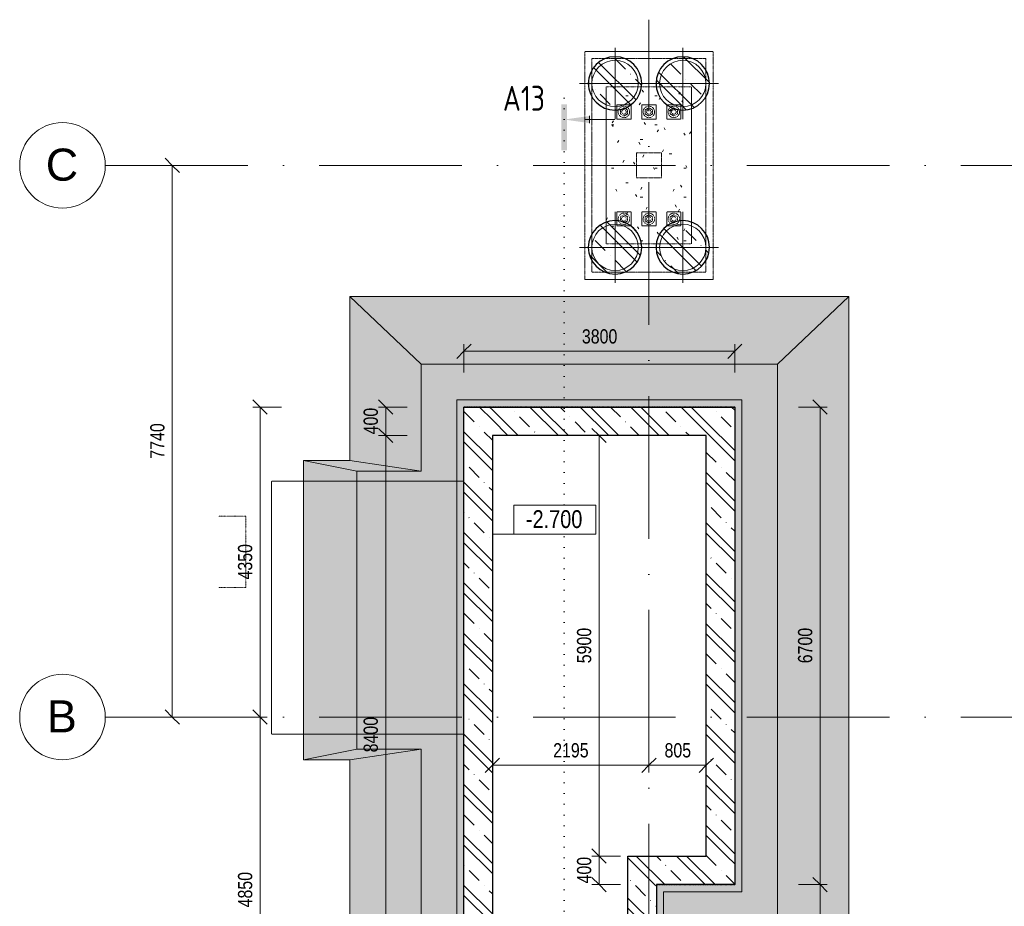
# Model space of a CAD drawing. Header units: millimetres. Extents: x 75701 to 402820, y 135 to 33652.
# Tile 32 of 52: x 321578 to 335389, y 18095 to 30534. Entities that reach past the tile are written whole.
import ezdxf

# ---------------------------------------------------------------- set-up
doc = ezdxf.new("R2010")
doc.units = ezdxf.units.MM
for name, pattern in [('A_CARA_15', [7.6, 5, -1.3, 0, -1.3]), ('B_CARA_12', [2.6, 1, -0.8, 0, -0.8]), ('Tečkovaná 1_5mm', [150, 0, -150]), ('Čerchovaná 20mm', [3000, 2000, -500, 0, -500])]:
    doc.linetypes.add(name, pattern=pattern)
for name, color, linetype, lineweight in [('CA_KOTY', 3, 'Continuous', 9), ('CA_KOTY-100', 3, 'Continuous', 9), ('CA_OSY', 5, 'A_CARA_15', 9), ('CA_PODLAHA25', 7, 'Continuous', 13), ('CA_POHHRA18', 9, 'Continuous', 9), ('CA_POHHRA25', 7, 'Continuous', 13), ('CA_REZY', 1, 'Continuous', 25), ('CA_REZYZNACKY', 1, 'Continuous', 9), ('CA_SRAFY', 9, 'Continuous', 25), ('CA_TEXT35', 62, 'Continuous', 9), ('CA_ZAKLADY25', 7, 'Continuous', 13), ('CA_ZAKLADY5', 1, 'Continuous', 25), ('Konstrukční přípoje', 7, 'Continuous', 13), ('Terénní útvar', 7, 'Continuous', 13)]:
    doc.layers.add(name, color=color, linetype=linetype, lineweight=lineweight)
doc.styles.add('Arial_1', font='arial.ttf', dxfattribs={"height": 450})
doc.styles.add('Arial_2', font='arial.ttf', dxfattribs={"width": 0.8, "height": 200})
doc.styles.add('Arial_3', font='arial.ttf', dxfattribs={"width": 0.8, "height": 250})
doc.styles.add('ISOCPEUR_B', font='txt', dxfattribs={"width": 0.8, "height": 350})
doc.dimstyles.new('HP_Přímá_-_2_mm_Ariel_1-100', dxfattribs={"dimscale": 304.8, "dimtxt": 204.05188, "dimasz": 0.656168, "dimexe": 0.328084, "dimexo": 0.0625, "dimgap": 0.164042, "dimtad": 1, "dimdec": 0, "dimzin": 0, "dimdsep": 46, "dimtxsty": 'Arial_2', "dimblk1": 'OBLIQUE', "dimblk2": 'OBLIQUE', "dimsah": 1, "dimcen": 0.09, "dimazin": 0, "dimtfac": 1, "dimtdec": 4, "dimtix": 1, "dimtmove": 0, "dimatfit": 3, "dimfxl": 0.984252, "dimfxlon": 1, "dimtvp": 1, "dimtolj": 1, "dimtzin": 0, "dimarcsym": 2})
pattern_1 = [(135, (244938.9, 0), (-353.5534, -353.5534), []), (135, (245080.3, 0), (-353.5534, -353.5534), []), (135, (245363.14, 0), (-494.9747, -212.132), [200, -100, 3.353, -96.647])]

# ---------------------------------------------------------------- blocks, each defined once
blk = doc.blocks.new('M_Šroub HPM-E - 64_E-1759689-PŮDORYS ZÁKLADŮ PECE V ÚROVNI -3_400')
at = {"layer": 'Konstrukční přípoje', "color": 253, "linetype": 'B_CARA_12'}
for p, q in [((100, 100), (-100, 100)), ((-100, 100), (-100, -100)), ((-100, -100), (-100, 100)), ((-100, 100), (100, 100)), ((0, 58), (-50, 29)), ((0, 58), (-50, 29)), ((-50, 29), (0, 58)), ((0, 58), (-50, 29)), ((-50, 29), (-50, -29)), ((-50, 29), (-50, -29)), ((-50, -29), (-50, 29)), ((-50, 29), (-50, -29)), ((50, 29), (0, 58)), ((50, 29), (0, 58)), ((0, 58), (50, 29)), ((50, 29), (0, 58)), ((50, -29), (50, 29)), ((50, -29), (50, 29)), ((50, 29), (50, -29)), ((50, -29), (50, 29)), ((100, -100), (100, 100)), ((100, 100), (100, -100)), ((-100, -100), (100, -100)), ((100, -100), (-100, -100)), ((-50, -29), (0, -58)), ((-50, -29), (0, -58)), ((0, -58), (-50, -29)), ((-50, -29), (0, -58)), ((0, -58), (50, -29)), ((0, -58), (50, -29)), ((50, -29), (0, -58)), ((0, -58), (50, -29))]:
    blk.add_line(p, q, dxfattribs=at)
for radius, start, end in [(80, 360, 180), (80, 0, 180), (80, 360, 180), (80, 0, 180), (32, 0, 180), (32, 360, 180), (32, 0, 180), (32, 0, 180), (32, 0, 180), (32, 0, 180), (32, 0, 180), (32, 0, 180), (80, 180, 360), (80, 180, 360), (80, 180, 360), (80, 180, 360), (32, 180, 360), (32, 180, 360), (32, 180, 360), (32, 180, 360), (32, 180, 360), (32, 180, 360), (32, 180, 360), (32, 180, 360)]:
    blk.add_arc((0, 0), radius, start, end, dxfattribs=at)
blk = doc.blocks.new('M_Šroub HPM-E - 64_E-1789374-PŮDORYS ZÁKLADŮ PECE V ÚROVNI -3_400')
at = {"layer": 'Konstrukční přípoje', "color": 253, "linetype": 'B_CARA_12'}
for p, q in [((100, 100), (-100, 100)), ((-100, 100), (-100, -100)), ((-100, -100), (-100, 100)), ((-100, 100), (100, 100)), ((0, 58), (-50, 29)), ((0, 58), (-50, 29)), ((-50, 29), (0, 58)), ((0, 58), (-50, 29)), ((-50, 29), (-50, -29)), ((-50, 29), (-50, -29)), ((-50, -29), (-50, 29)), ((-50, 29), (-50, -29)), ((50, 29), (0, 58)), ((50, 29), (0, 58)), ((0, 58), (50, 29)), ((50, 29), (0, 58)), ((50, -29), (50, 29)), ((50, -29), (50, 29)), ((50, 29), (50, -29)), ((50, -29), (50, 29)), ((100, -100), (100, 100)), ((100, 100), (100, -100)), ((-100, -100), (100, -100)), ((100, -100), (-100, -100)), ((-50, -29), (0, -58)), ((-50, -29), (0, -58)), ((0, -58), (-50, -29)), ((-50, -29), (0, -58)), ((0, -58), (50, -29)), ((0, -58), (50, -29)), ((50, -29), (0, -58)), ((0, -58), (50, -29))]:
    blk.add_line(p, q, dxfattribs=at)
for radius, start, end in [(80, 0, 180), (80, 0, 180), (80, 180, 360), (80, 180, 0), (32, 0, 180), (32, 0, 180), (32, 0, 180), (32, 0, 180), (32, 0, 180), (32, 0, 180), (32, 180, 360), (32, 180, 360), (32, 180, 360), (32, 180, 0), (32, 180, 360), (32, 180, 360)]:
    blk.add_arc((0, 0), radius, start, end, dxfattribs=at)
blk = doc.blocks.new('pilota 600 mm - D_750_650-V17-PŮDORYS ZÁKLADŮ PECE V ÚROVNI -3_400')
at = {"layer": 'CA_POHHRA18'}
for q in [(0, 500), (-500, 0), (0, -500), (500, 0)]:
    blk.add_line((0, 0), q, dxfattribs=at)
blk = doc.blocks.new('pilota 600 mm - D_750_650-V18-PŮDORYS ZÁKLADŮ PECE V ÚROVNI -3_400')
at = {"layer": 'CA_POHHRA18'}
for q in [(0, 500), (-500, 0), (500, 0), (0, -500)]:
    blk.add_line((0, 0), q, dxfattribs=at)
blk = doc.blocks.new('Osnova - Bublina osnovy 12mm-4850-PŮDORYS ZÁKLADŮ PECE V ÚROVNI -3_400')
at = {"layer": 'CA_TEXT35'}
blk.add_circle((0, 0), 6, dxfattribs=at)
blk = doc.blocks.new('DIMBLOCK95-PŮDORYS ZÁKLADŮ PECE V ÚROVNI -3_400')
at = {"layer": 'CA_KOTY-100'}
for p, q in [((323719, 28490), (323619, 28590)), ((323719, 28490), (323619, 28490)), ((323719, 28490), (323719, 20750)), ((323719, 28490), (323819, 28390)), ((323719, 28490), (324019, 28490)), ((323719, 20750), (323619, 20850)), ((323719, 20750), (323619, 20750)), ((323719, 20750), (323819, 20650)), ((323719, 20750), (324019, 20750))]:
    blk.add_line(p, q, dxfattribs=at)
at = {"layer": 'CA_KOTY-100', "color": 0, "insert": (323409, 24375), "char_height": 200, "width": 587.67, "attachment_point": 1, "rotation": 90, "line_spacing_factor": 0.941778, "style": 'Arial_2'}
blk.add_mtext('7740', dxfattribs=at)
blk = doc.blocks.new('_Oblique')
at = {"color": 0, "linetype": 'ByBlock', "lineweight": -2}
blk.add_line((-0.5, -0.5), (0.5, 0.5), dxfattribs=at)
blk = doc.blocks.new('Řez - Номер узла_ спереди-2820152-PŮDORYS ZÁKLADŮ PECE V ÚROVNI -3_400')
at = {"layer": 'CA_REZYZNACKY'}
for points in [[(7.33, 0.4), (7.33, -0.39), (0.87, -0.39), (0.87, 0.4)], [(3.5, -3.53), (2.5, -3.53), (3, 0)]]:
    blk.add_hatch(color=256, dxfattribs=at).paths.add_polyline_path(points)
for p, q in [((2.5, -3.53), (3.5, -3.53)), ((3, -3), (3, -7.1))]:
    blk.add_line(p, q, dxfattribs=at)
blk = doc.blocks.new('DIMBLOCK172-PŮDORYS ZÁKLADŮ PECE V ÚROVNI -3_400')
at = {"layer": 'CA_KOTY-100'}
for p, q in [((326712, 24700), (326612, 24800)), ((326712, 24700), (326612, 24700)), ((326712, 16300), (326712, 24700)), ((326712, 24700), (326812, 24600)), ((326712, 24700), (327012, 24700)), ((326712, 16300), (326612, 16400)), ((326712, 16300), (326612, 16300)), ((326712, 16300), (326812, 16200)), ((326712, 16300), (327012, 16300))]:
    blk.add_line(p, q, dxfattribs=at)
at = {"layer": 'CA_KOTY-100', "color": 0, "insert": (326402, 20255), "char_height": 200, "width": 587.67, "attachment_point": 1, "rotation": 90, "line_spacing_factor": 0.941778, "style": 'Arial_2'}
blk.add_mtext('8400', dxfattribs=at)
blk = doc.blocks.new('DIMBLOCK173-PŮDORYS ZÁKLADŮ PECE V ÚROVNI -3_400')
at = {"layer": 'CA_KOTY-100'}
for p, q in [((326712, 25100), (326612, 25200)), ((326712, 25100), (326612, 25100)), ((326712, 24700), (326712, 25100)), ((326712, 25100), (326812, 25000)), ((326712, 25100), (327012, 25100)), ((326712, 24700), (326612, 24800)), ((326712, 24700), (326612, 24700)), ((326712, 24700), (326812, 24600)), ((326712, 24700), (327012, 24700))]:
    blk.add_line(p, q, dxfattribs=at)
at = {"layer": 'CA_KOTY-100', "color": 0, "insert": (326402, 24716), "char_height": 200, "width": 440.75, "attachment_point": 1, "rotation": 90, "line_spacing_factor": 0.941778, "style": 'Arial_2'}
blk.add_mtext('400', dxfattribs=at)
blk = doc.blocks.new('Výškové kóty - Obdélník kolem výškové kóty-410351-PŮDORYS ZÁKLADŮ PECE V ÚROVNI -3_400')
at = {"layer": 'CA_KOTY'}
for p, q in [((6.6, 4.06), (-4.9, 4.06)), ((-4.9, 0), (-4.9, 4.06)), ((-4.9, 4.06), (6.6, 4.06)), ((6.6, 4.06), (6.6, 0)), ((6.6, 0), (-4.9, 0))]:
    blk.add_line(p, q, dxfattribs=at)
blk = doc.blocks.new('DIMBLOCK181-PŮDORYS ZÁKLADŮ PECE V ÚROVNI -3_400')
at = {"layer": 'CA_KOTY-100'}
for p, q in [((329705, 18800), (329605, 18900)), ((329705, 18800), (329605, 18800)), ((329705, 18400), (329705, 18800)), ((329705, 18800), (329805, 18700)), ((329705, 18800), (330005, 18800)), ((329705, 18400), (329605, 18500)), ((329705, 18400), (329605, 18400)), ((329705, 18400), (329805, 18300)), ((329705, 18400), (330005, 18400))]:
    blk.add_line(p, q, dxfattribs=at)
at = {"layer": 'CA_KOTY-100', "color": 0, "insert": (329395, 18416), "char_height": 200, "width": 440.75, "attachment_point": 1, "rotation": 90, "line_spacing_factor": 0.941778, "style": 'Arial_2'}
blk.add_mtext('400', dxfattribs=at)
blk = doc.blocks.new('DIMBLOCK182-PŮDORYS ZÁKLADŮ PECE V ÚROVNI -3_400')
at = {"layer": 'CA_KOTY-100'}
for p, q in [((329705, 24700), (329605, 24800)), ((329705, 24700), (329605, 24700)), ((329705, 24700), (329705, 18800)), ((329705, 24700), (329805, 24600)), ((329705, 24700), (330005, 24700)), ((329705, 18800), (329605, 18900)), ((329705, 18800), (329605, 18800)), ((329705, 18800), (329805, 18700)), ((329705, 18800), (330005, 18800))]:
    blk.add_line(p, q, dxfattribs=at)
at = {"layer": 'CA_KOTY-100', "color": 0, "insert": (329395, 21505), "char_height": 200, "width": 587.67, "attachment_point": 1, "rotation": 90, "line_spacing_factor": 0.941778, "style": 'Arial_2'}
blk.add_mtext('5900', dxfattribs=at)
blk = doc.blocks.new('DIMBLOCK183-PŮDORYS ZÁKLADŮ PECE V ÚROVNI -3_400')
at = {"layer": 'CA_KOTY-100'}
for p, q in [((327809, 25882), (327909, 25982)), ((327809, 25882), (327809, 25982)), ((331609, 25882), (331709, 25982)), ((331609, 25882), (331609, 25982)), ((327809, 25882), (327709, 25782)), ((327809, 25882), (331609, 25882)), ((327809, 25882), (327809, 25582)), ((331609, 25882), (331509, 25782)), ((331609, 25882), (331609, 25582))]:
    blk.add_line(p, q, dxfattribs=at)
at = {"layer": 'CA_KOTY-100', "color": 0, "insert": (329464, 26191), "char_height": 200, "width": 587.67, "attachment_point": 1, "line_spacing_factor": 0.941778, "style": 'Arial_2'}
blk.add_mtext('3800', dxfattribs=at)
blk = doc.blocks.new('DIMBLOCK185-PŮDORYS ZÁKLADŮ PECE V ÚROVNI -3_400')
at = {"layer": 'CA_KOTY-100'}
for p, q in [((332804, 18400), (332504, 18400)), ((332804, 18400), (332704, 18500)), ((332804, 14400), (332804, 18400)), ((332804, 18400), (332904, 18300)), ((332804, 18400), (332904, 18400)), ((332804, 14400), (332504, 14400)), ((332804, 14400), (332704, 14500)), ((332804, 14400), (332904, 14300)), ((332804, 14400), (332904, 14400))]:
    blk.add_line(p, q, dxfattribs=at)
at = {"layer": 'CA_KOTY-100', "color": 0, "insert": (332495, 16155), "char_height": 200, "width": 587.67, "attachment_point": 1, "rotation": 90, "line_spacing_factor": 0.941778, "style": 'Arial_2'}
blk.add_mtext('4000', dxfattribs=at)
blk = doc.blocks.new('DIMBLOCK186-PŮDORYS ZÁKLADŮ PECE V ÚROVNI -3_400')
at = {"layer": 'CA_KOTY-100'}
for p, q in [((332804, 25100), (332704, 25200)), ((332804, 25100), (332504, 25100)), ((332804, 18400), (332804, 25100)), ((332804, 25100), (332904, 25000)), ((332804, 25100), (332904, 25100)), ((332804, 18400), (332504, 18400)), ((332804, 18400), (332704, 18500)), ((332804, 18400), (332904, 18300)), ((332804, 18400), (332904, 18400))]:
    blk.add_line(p, q, dxfattribs=at)
at = {"layer": 'CA_KOTY-100', "color": 0, "insert": (332495, 21505), "char_height": 200, "width": 587.67, "attachment_point": 1, "rotation": 90, "line_spacing_factor": 0.941778, "style": 'Arial_2'}
blk.add_mtext('6700', dxfattribs=at)
blk = doc.blocks.new('DIMBLOCK187-PŮDORYS ZÁKLADŮ PECE V ÚROVNI -3_400')
at = {"layer": 'CA_KOTY-100'}
for p, q in [((324950, 20750), (324650, 20750)), ((324950, 20750), (324850, 20850)), ((324950, 15900), (324950, 20750)), ((324950, 20750), (325050, 20650)), ((324950, 20750), (325050, 20750)), ((324950, 15900), (324850, 16000)), ((324950, 15900), (324850, 15900)), ((324950, 15900), (325050, 15800)), ((324950, 15900), (325250, 15900))]:
    blk.add_line(p, q, dxfattribs=at)
at = {"layer": 'CA_KOTY-100', "color": 0, "insert": (324640, 18080), "char_height": 200, "width": 587.67, "attachment_point": 1, "rotation": 90, "line_spacing_factor": 0.941778, "style": 'Arial_2'}
blk.add_mtext('4850', dxfattribs=at)
blk = doc.blocks.new('DIMBLOCK188-PŮDORYS ZÁKLADŮ PECE V ÚROVNI -3_400')
at = {"layer": 'CA_KOTY-100'}
for p, q in [((324950, 25100), (324850, 25200)), ((324950, 25100), (324850, 25100)), ((324950, 20750), (324950, 25100)), ((324950, 25100), (325050, 25000)), ((324950, 25100), (325250, 25100)), ((324950, 20750), (324650, 20750)), ((324950, 20750), (324850, 20850)), ((324950, 20750), (325050, 20650)), ((324950, 20750), (325050, 20750))]:
    blk.add_line(p, q, dxfattribs=at)
at = {"layer": 'CA_KOTY-100', "color": 0, "insert": (324640, 22680), "char_height": 200, "width": 587.67, "attachment_point": 1, "rotation": 90, "line_spacing_factor": 0.941778, "style": 'Arial_2'}
blk.add_mtext('4350', dxfattribs=at)
blk = doc.blocks.new('DIMBLOCK189-PŮDORYS ZÁKLADŮ PECE V ÚROVNI -3_400')
at = {"layer": 'CA_KOTY-100'}
for p, q in [((328209, 20074), (328209, 20374)), ((330404, 20074), (330404, 20374)), ((328209, 20074), (328309, 20174)), ((330404, 20074), (330504, 20174)), ((328209, 20074), (328109, 19974)), ((328209, 20074), (330404, 20074)), ((328209, 20074), (328209, 19974)), ((330404, 20074), (330304, 19974)), ((330404, 20074), (330404, 19974))]:
    blk.add_line(p, q, dxfattribs=at)
at = {"layer": 'CA_KOTY-100', "color": 0, "insert": (329061, 20384), "char_height": 200, "width": 587.67, "attachment_point": 1, "line_spacing_factor": 0.941778, "style": 'Arial_2'}
blk.add_mtext('2195', dxfattribs=at)
blk = doc.blocks.new('DIMBLOCK190-PŮDORYS ZÁKLADŮ PECE V ÚROVNI -3_400')
at = {"layer": 'CA_KOTY-100'}
for p, q in [((330404, 20074), (330404, 20374)), ((331209, 20074), (331209, 20374)), ((330404, 20074), (330504, 20174)), ((331209, 20074), (331309, 20174)), ((330404, 20074), (330304, 19974)), ((330404, 20074), (331209, 20074)), ((330404, 20074), (330404, 19974)), ((331209, 20074), (331109, 19974)), ((331209, 20074), (331209, 19974))]:
    blk.add_line(p, q, dxfattribs=at)
at = {"layer": 'CA_KOTY-100', "color": 0, "insert": (330623, 20384), "char_height": 200, "width": 440.75, "attachment_point": 1, "line_spacing_factor": 0.941778, "style": 'Arial_2'}
blk.add_mtext('805', dxfattribs=at)

msp = doc.modelspace()

# ---------------------------------------------------------------- hatches: boundary and pattern name
at = {"layer": 'CA_SRAFY', "lineweight": 9}
h = msp.add_hatch(dxfattribs=at)
h.set_pattern_fill('FP_8', color=256, style=0, pattern_type=2)
h.set_pattern_definition(pattern_1)
h.paths.add_polyline_path([(327808.8, 16300), (328208.8, 16300), (328208.8, 25100), (327808.8, 25100), (327808.8, 20688.1)])
h = msp.add_hatch(dxfattribs=at)
h.set_pattern_fill('FP_8', color=256, style=0, pattern_type=2)
h.set_pattern_definition(pattern_1)
h.paths.add_polyline_path([(331208.8, 24700), (331208.8, 25100), (328208.8, 25100), (328208.8, 24700)])
h = msp.add_hatch(dxfattribs=at)
h.set_pattern_fill('FP_8', color=256, style=0, pattern_type=2)
h.set_pattern_definition(pattern_1)
h.paths.add_polyline_path([(331608.8, 18800), (331608.8, 25100), (331208.8, 25100), (331208.8, 18800)])
h = msp.add_hatch(dxfattribs=at)
h.set_pattern_fill('FP_8', color=256, style=0, pattern_type=2)
h.set_pattern_definition(pattern_1)
h.paths.add_polyline_path([(331608.8, 18400), (331608.8, 18800), (330108.8, 18800), (330108.8, 18400), (330508.8, 18400)])
h = msp.add_hatch(dxfattribs=at)
h.set_pattern_fill('FP_8', color=256, style=0, pattern_type=2)
h.set_pattern_definition(pattern_1)
h.paths.add_polyline_path([(330508.8, 18400), (330108.8, 18400), (330108.8, 14800), (330508.8, 14800)])
at = {"layer": 'CA_ZAKLADY25', "lineweight": 9}
h = msp.add_hatch(dxfattribs=at)
h.set_pattern_fill('FP_8', color=256, style=0, pattern_type=2)
h.set_pattern_definition(pattern_1)
h.paths.add_polyline_path([(329928.8, 29264.9), (329993.9, 29270.6), (330057.1, 29287.5), (330116.3, 29315.1), (330169.9, 29352.6), (330216.1, 29398.8), (330253.6, 29452.4), (330281.2, 29511.6), (330298.1, 29574.8), (330303.8, 29639.9), (330298.1, 29705), (330281.2, 29768.1), (330253.6, 29827.4), (330216.1, 29880.9), (330169.9, 29927.1), (330116.3, 29964.6), (330057.1, 29992.3), (329993.9, 30009.2), (329928.8, 30014.9), (329863.7, 30009.2), (329800.6, 29992.3), (329741.3, 29964.6), (329687.8, 29927.1), (329641.6, 29880.9), (329604.1, 29827.4), (329576.4, 29768.1), (329559.5, 29705), (329553.8, 29639.9), (329559.5, 29574.8), (329576.4, 29511.6), (329604.1, 29452.4), (329641.6, 29398.8), (329687.8, 29352.6), (329741.3, 29315.1), (329800.6, 29287.5), (329863.7, 29270.6)])
h = msp.add_hatch(dxfattribs=at)
h.set_pattern_fill('FP_8', color=256, style=0, pattern_type=2)
h.set_pattern_definition(pattern_1)
h.paths.add_polyline_path([(330878.8, 29264.9), (330943.9, 29270.6), (331007.1, 29287.5), (331066.3, 29315.1), (331119.9, 29352.6), (331166.1, 29398.8), (331203.6, 29452.4), (331231.2, 29511.6), (331248.1, 29574.8), (331253.8, 29639.9), (331248.1, 29705), (331231.2, 29768.1), (331203.6, 29827.4), (331166.1, 29880.9), (331119.9, 29927.1), (331066.3, 29964.6), (331007.1, 29992.3), (330943.9, 30009.2), (330878.8, 30014.9), (330813.7, 30009.2), (330750.6, 29992.3), (330691.3, 29964.6), (330637.8, 29927.1), (330591.6, 29880.9), (330554.1, 29827.4), (330526.4, 29768.1), (330509.5, 29705), (330503.8, 29639.9), (330509.5, 29574.8), (330526.4, 29511.6), (330554.1, 29452.4), (330591.6, 29398.8), (330637.8, 29352.6), (330691.3, 29315.1), (330750.6, 29287.5), (330813.7, 29270.6)])
at = {"layer": 'CA_ZAKLADY25', "linetype": 'B_CARA_12', "lineweight": 9}
h = msp.add_hatch(dxfattribs=at)
h.set_pattern_fill('FP_1', color=256, style=0, pattern_type=2)
h.set_pattern_definition([(0, (244938.88, 0), (812.8, 203.2), [33.528, -576.072, 33.528, -576.072, -3251.2]), (0, (244938.88, 0), (812.8, 203.2), [-1219.2, 33.528, -1185.672, 33.528, -576.072, -1422.4]), (0, (244938.88, 0), (812.8, 203.2), [-3048, 33.528, -372.872, 33.528, -982.472]), (120, (245243.68, 101.6), (-582.37636, 602.30545), [33.528, -576.072, 33.528, -576.072, -3251.2]), (120, (245243.68, 101.6), (-582.37636, 602.30545), [-1219.2, 33.528, -1185.672, 33.528, -576.072, -1422.4]), (120, (245243.68, 101.6), (-582.37636, 602.30545), [-3048, 33.528, -372.872, 33.528, -982.472]), (240, (245345.28, 508), (-230.42364, -805.50545), [33.528, -576.072, 33.528, -576.072, -3251.2]), (240, (245345.28, 508), (-230.42364, -805.50545), [-1219.2, 33.528, -1185.672, 33.528, -576.072, -1422.4]), (240, (245345.28, 508), (-230.42364, -805.50545), [-3048, 33.528, -372.872, 33.528, -982.472])])
h.paths.add_polyline_path([(331003.8, 27389.9), (331003.8, 29589.9), (329803.8, 29589.9), (329803.8, 27389.9), (330459.4, 27389.9)])
at = {"layer": 'CA_ZAKLADY25', "lineweight": 9}
h = msp.add_hatch(dxfattribs=at)
h.set_pattern_fill('FP_8', color=256, style=0, pattern_type=2)
h.set_pattern_definition(pattern_1)
h.paths.add_polyline_path([(329928.8, 26964.9), (329993.9, 26970.6), (330057.1, 26987.5), (330116.3, 27015.1), (330169.9, 27052.6), (330216.1, 27098.8), (330253.6, 27152.4), (330281.2, 27211.6), (330298.1, 27274.8), (330303.8, 27339.9), (330298.1, 27405), (330281.2, 27468.1), (330253.6, 27527.4), (330216.1, 27580.9), (330169.9, 27627.1), (330116.3, 27664.6), (330057.1, 27692.3), (329993.9, 27709.2), (329928.8, 27714.9), (329863.7, 27709.2), (329800.6, 27692.3), (329741.3, 27664.6), (329687.8, 27627.1), (329641.6, 27580.9), (329604.1, 27527.4), (329576.4, 27468.1), (329559.5, 27405), (329553.8, 27339.9), (329560.6, 27270.7), (329576.4, 27211.6), (329604.1, 27152.4), (329641.6, 27098.8), (329687.8, 27052.6), (329741.3, 27015.1), (329800.6, 26987.5), (329863.7, 26970.6)])
h = msp.add_hatch(dxfattribs=at)
h.set_pattern_fill('FP_8', color=256, style=0, pattern_type=2)
h.set_pattern_definition(pattern_1)
h.paths.add_polyline_path([(330878.8, 26964.9), (330943.9, 26970.6), (331007.1, 26987.5), (331066.3, 27015.1), (331119.9, 27052.6), (331166.1, 27098.8), (331203.6, 27152.4), (331231.2, 27211.6), (331248.1, 27274.8), (331253.8, 27339.9), (331248.1, 27405), (331231.2, 27468.1), (331203.6, 27527.4), (331166.1, 27580.9), (331119.9, 27627.1), (331066.3, 27664.6), (331007.1, 27692.3), (330943.9, 27709.2), (330878.8, 27714.9), (330813.7, 27709.2), (330750.6, 27692.3), (330691.3, 27664.6), (330637.8, 27627.1), (330591.6, 27580.9), (330554.1, 27527.4), (330526.4, 27468.1), (330509.5, 27405), (330503.8, 27339.9), (330510.6, 27270.7), (330526.4, 27211.6), (330554.1, 27152.4), (330591.6, 27098.8), (330637.8, 27052.6), (330691.3, 27015.1), (330750.6, 26987.5), (330813.7, 26970.6)])
at = {"layer": 'Terénní útvar', "lineweight": 9}
h = msp.add_hatch(dxfattribs=at)
h.set_pattern_fill('FP_15', color=50, style=0, pattern_type=2)
h.set_pattern_definition([(50, (244938.9, 0), (728.7365, -63.756), [76.2, -838.2]), (355, (244938.9, 0), (-140.9716, 764.2276), [60.96, -670.56]), (100.451, (244999.6, -5.3), (587.77, 700.467), [64.76, -712.36]), (46.184, (244938.9, 203.2), (1084.316, -168.171), [114.3, -1257.3]), (96.636, (245029.2, 189.2), (949.61, 989.71), [97.14, -1068.54]), (351.184, (244938.9, 203.2), (949.62, 989.701), [91.44, -1005.84]), (21, (245040.5, 152.4), (606.458, -409.0606), [76.2, -838.2]), (326, (245040.5, 152.4), (247.2083, 736.753), [60.96, -670.56]), (71.451, (245091, 118.3), (853.668, 327.6855), [64.76, -712.36]), (37.5, (244938.88, 0), (12.3547, 338.2201), [33.528, -628.904, 33.528, -647.192, -673.1]), (37.5, (244938.88, 0), (12.3547, 338.2201), [-1343.152, 33.528, -639.572]), (7.5, (244938.88, 0), (267.2789, 400.7221), [33.528, -354.584, 33.528, -613.664, -256.54]), (7.5, (244938.88, 0), (267.2789, 400.7221), [-1035.304, 33.528, -223.012]), (327.5, (244712.3, 0), (542.3633, -22.91534), [33.528, -220.472, 33.528, -758.952, -1051.56]), (327.5, (244712.3, 0), (542.3633, -22.91534), [-1046.48, 33.528, -1018.032]), (317.5, (244610.7, 0), (592.517, 101.707), [33.528, -296.672, 33.528, -492.76, -746.76]), (317.5, (244610.7, 0), (592.517, 101.707), [-856.488, 33.528, -713.232])])
h.paths.add_polyline_path([(326208.2, 12799.4), (333209.4, 12799.4), (333209.4, 26650.6), (326208.2, 26650.6), (326208.2, 24350.1), (325558.3, 24350.1), (325558.3, 20149.9), (326208.2, 20149.9)])
h.paths.add_polyline_path([(330508.8, 14400), (328568.8, 14400), (328568.8, 15900), (327808.8, 15900), (327808.8, 25100), (331608.8, 25100), (331608.8, 18400), (330508.8, 18400)])

# ---------------------------------------------------------------- linework, layer by layer
at = {"layer": 'CA_KOTY'}
for p, q in [((328208.8, 23315.9), (329080.6, 23315.9)), ((329080.6, 23315.9), (329168.9, 23315.9))]:
    msp.add_line(p, q, dxfattribs=at)
at = {"layer": 'CA_OSY', "linetype": 'Čerchovaná 20mm'}
for p, q in [((330403.8, 11252), (330403.8, 30533.9)), ((322778.5, 28489.9), (401821.8, 28489.9)), ((322778.5, 20749.9), (401821.8, 20749.9))]:
    msp.add_line(p, q, dxfattribs=at)
at = {"layer": 'CA_PODLAHA25'}
for p, q in [((327708.8, 15800), (327708.8, 25200)), ((327708.8, 25200), (331708.8, 25200)), ((331708.8, 25200), (331708.8, 18300)), ((331708.8, 18300), (330608.8, 18300)), ((330608.8, 18300), (330608.8, 14300))]:
    msp.add_line(p, q, dxfattribs=at)
at = {"layer": 'CA_PODLAHA25', "linetype": 'B_CARA_12'}
for p, q in [((331608.8, 25100), (327808.8, 25100)), ((327808.8, 25100), (327808.8, 24060)), ((327808.8, 24060), (327808.8, 25100)), ((327808.8, 25100), (331608.8, 25100)), ((331608.8, 18400), (331608.8, 25100)), ((331608.8, 25100), (331608.8, 18400)), ((327808.8, 24060), (325108.8, 24060)), ((325108.8, 24060), (325108.8, 20510)), ((325108.8, 20510), (325108.8, 24060)), ((325108.8, 24060), (327808.8, 24060)), ((324748.8, 23570), (324367.1, 23570)), ((324367.1, 23570), (324748.8, 23570)), ((324748.8, 22570), (324748.8, 23570)), ((324748.8, 23570), (324748.8, 22570)), ((324367.1, 22570), (324748.8, 22570)), ((324748.8, 22570), (324367.1, 22570)), ((325108.8, 20510), (327808.8, 20510)), ((327808.8, 20510), (325108.8, 20510)), ((327808.8, 20510), (327808.8, 15900)), ((327808.8, 15900), (327808.8, 20510)), ((330508.8, 14400), (330508.8, 18400)), ((330508.8, 18400), (331608.8, 18400)), ((330508.8, 18400), (330508.8, 14400)), ((331608.8, 18400), (330508.8, 18400))]:
    msp.add_line(p, q, dxfattribs=at)
at = {"layer": 'CA_POHHRA25', "linetype": 'B_CARA_12'}
for p, q in [((327804.8, 25100), (331612.8, 25100)), ((331612.8, 25100), (327804.8, 25100)), ((327804.8, 24060), (327804.8, 25100)), ((327804.8, 25100), (327804.8, 24060)), ((327808.8, 25104), (331608.8, 25104)), ((331608.8, 25104), (327808.8, 25104)), ((327808.8, 24060), (327808.8, 25104)), ((327808.8, 25104), (327808.8, 24060)), ((331608.8, 18396), (331608.8, 25104)), ((331608.8, 25100), (331608.8, 18396)), ((331612.8, 25100), (331612.8, 18400)), ((331612.8, 18400), (331612.8, 25100)), ((327804.8, 15900), (327804.8, 24060)), ((327804.8, 24060), (327804.8, 15900)), ((327804.8, 24060), (327808.8, 24060)), ((327804.8, 24060), (327808.8, 24060)), ((327808.8, 24060), (327804.8, 24060)), ((327804.8, 24060), (327808.8, 24060)), ((327808.8, 15896), (327808.8, 24060)), ((327808.8, 24060), (327808.8, 15896)), ((327804.8, 20500), (327808.8, 20500)), ((327804.8, 20500), (327808.8, 20500)), ((327808.8, 20500), (327804.8, 20500)), ((327804.8, 20500), (327808.8, 20500)), ((331612.8, 18400), (330508.8, 18400)), ((330508.8, 18400), (331612.8, 18400)), ((330508.8, 18396), (330508.8, 18400)), ((330508.8, 18396), (330508.8, 18400)), ((330508.8, 18400), (330508.8, 14396)), ((330508.8, 14396), (330508.8, 18400)), ((330508.8, 18400), (330512.8, 18400)), ((330512.8, 18400), (330508.8, 18400)), ((331608.8, 18396), (330508.8, 18396)), ((330508.8, 18396), (331608.8, 18396)), ((330512.8, 18400), (330512.8, 14400)), ((330512.8, 14400), (330512.8, 18400))]:
    msp.add_line(p, q, dxfattribs=at)
at = {"layer": 'CA_POHHRA25'}
msp.add_line((331608.8, 25100), (331608.8, 25104), dxfattribs=at)
at = {"layer": 'CA_REZY'}
for p, q in [((327808.8, 15900), (327808.8, 25100)), ((327808.8, 25100), (331608.8, 25100)), ((331608.8, 25100), (331608.8, 18400)), ((328208.8, 24700), (328208.8, 16300)), ((331208.8, 24700), (328208.8, 24700)), ((331208.8, 18800), (331208.8, 24700)), ((330108.8, 14800), (330108.8, 18800)), ((330108.8, 18800), (331208.8, 18800)), ((330508.8, 18400), (330508.8, 14400)), ((331608.8, 18400), (330508.8, 18400))]:
    msp.add_line(p, q, dxfattribs=at)
at = {"layer": 'CA_REZYZNACKY', "linetype": 'Tečkovaná 1_5mm'}
msp.add_line((329216.7, 29432.8), (329216.7, 11137.4), dxfattribs=at)
at = {"layer": 'CA_ZAKLADY25', "linetype": 'B_CARA_12', "lineweight": 9}
for p, q in [((329503.8, 26889.9), (329503.8, 30089.9)), ((329503.8, 30089.9), (331303.8, 30089.9)), ((331303.8, 30089.9), (329503.8, 30089.9)), ((329503.8, 30089.9), (329503.8, 26889.9)), ((331303.8, 30089.9), (331303.8, 26889.9)), ((331303.8, 26889.9), (331303.8, 30089.9)), ((331303.8, 26889.9), (329503.8, 26889.9)), ((329503.8, 26889.9), (331303.8, 26889.9))]:
    msp.add_line(p, q, dxfattribs=at)
at = {"layer": 'CA_ZAKLADY25', "linetype": 'B_CARA_12'}
for p, q in [((331203.8, 29989.9), (329603.8, 29989.9)), ((329603.8, 29989.9), (329603.8, 26989.9)), ((329603.8, 26989.9), (329603.8, 29989.9)), ((329603.8, 29989.9), (331203.8, 29989.9)), ((331203.8, 26989.9), (331203.8, 29989.9)), ((331203.8, 29989.9), (331203.8, 26989.9)), ((329803.8, 29589.9), (331003.8, 29589.9)), ((329803.8, 27389.9), (329803.8, 29589.9)), ((329803.8, 29589.9), (329803.8, 27389.9)), ((331003.8, 29589.9), (329803.8, 29589.9)), ((331003.8, 29589.9), (331003.8, 27389.9)), ((331003.8, 27389.9), (331003.8, 29589.9)), ((330228.8, 28664.9), (330578.8, 28664.9)), ((330228.8, 28314.9), (330228.8, 28664.9)), ((330578.8, 28664.9), (330228.8, 28664.9)), ((330228.8, 28664.9), (330228.8, 28314.9)), ((330578.8, 28664.9), (330578.8, 28314.9)), ((330578.8, 28314.9), (330578.8, 28664.9)), ((330578.8, 28314.9), (330228.8, 28314.9)), ((330228.8, 28314.9), (330578.8, 28314.9)), ((331003.8, 27389.9), (329803.8, 27389.9)), ((329803.8, 27389.9), (331003.8, 27389.9)), ((329603.8, 26989.9), (331203.8, 26989.9)), ((331203.8, 26989.9), (329603.8, 26989.9))]:
    msp.add_line(p, q, dxfattribs=at)
at = {"layer": 'CA_ZAKLADY25', "lineweight": 9}
for centre, radius, start, end in [((329928.8, 29639.9), 375, 0, 180), ((330878.8, 29639.9), 375, 0, 180), ((329928.8, 29639.9), 325, 90, 270), ((329928.8, 29639.9), 325, 90, 270), ((329928.8, 29639.9), 325, 270, 90), ((329928.8, 29639.9), 325, 270, 90), ((330878.8, 29639.9), 325, 90, 270), ((330878.8, 29639.9), 325, 90, 270), ((330878.8, 29639.9), 325, 270, 90), ((330878.8, 29639.9), 325, 270, 90), ((329928.8, 29639.9), 375, 180, 360), ((330878.8, 29639.9), 375, 180, 0), ((329928.8, 27339.9), 375, 0, 180), ((329928.8, 27339.9), 325, 90, 270), ((329928.8, 27339.9), 325, 90, 270), ((329928.8, 27339.9), 325, 270, 90), ((329928.8, 27339.9), 325, 270, 90), ((330878.8, 27339.9), 375, 0, 180), ((330878.8, 27339.9), 325, 90, 270), ((330878.8, 27339.9), 325, 90, 270), ((330878.8, 27339.9), 325, 270, 90), ((330878.8, 27339.9), 325, 270, 90), ((329928.8, 27339.9), 375, 180, 0), ((330878.8, 27339.9), 375, 180, 0)]:
    msp.add_arc(centre, radius, start, end, dxfattribs=at)
at = {"layer": 'CA_ZAKLADY5'}
for centre, start, end in [((329928.8, 29639.9), 0, 180), ((330878.8, 29639.9), 0, 180), ((329928.8, 29639.9), 180, 360), ((330878.8, 29639.9), 180, 0), ((329928.8, 27339.9), 0, 180), ((330878.8, 27339.9), 0, 180), ((329928.8, 27339.9), 180, 360), ((330878.8, 27339.9), 180, 0)]:
    msp.add_arc(centre, 375, start, end, dxfattribs=at)
at = {"layer": 'Terénní útvar'}
for p, q in [((327208.8, 25700), (326208.2, 26650.6)), ((333209.4, 26650.6), (326208.2, 26650.6)), ((326208.2, 26650.6), (326208.2, 24350.1)), ((332208.8, 25700), (333209.4, 26650.6)), ((333209.4, 26650.6), (333209.4, 12799.4)), ((327208.8, 25700), (332208.8, 25700)), ((327208.8, 24200), (327208.8, 25700)), ((332208.8, 25700), (332208.8, 13800)), ((331608.8, 25100), (327808.8, 25100)), ((327808.8, 25100), (327808.8, 15900)), ((331608.8, 25100), (327808.8, 25100)), ((327808.8, 15900), (327808.8, 25100)), ((331608.8, 18400), (331608.8, 25100)), ((331608.8, 18400), (331608.8, 25100)), ((326308.8, 24200), (325558.3, 24350.1)), ((326208.2, 24350.1), (325558.3, 24350.1)), ((325558.3, 24350.1), (325558.3, 20149.9)), ((327208.8, 24200), (326208.2, 24350.1)), ((326308.8, 24200), (327208.8, 24200)), ((326308.8, 20300), (326308.8, 24200)), ((326308.8, 20300), (325558.3, 20149.9)), ((327208.8, 20300), (326208.2, 20149.9)), ((327208.8, 20300), (326308.8, 20300)), ((327208.8, 13800), (327208.8, 20300)), ((325558.3, 20149.9), (326208.2, 20149.9)), ((326208.2, 20149.9), (326208.2, 12799.4)), ((330508.8, 14400), (330508.8, 18400)), ((330508.8, 18400), (331608.8, 18400)), ((330508.8, 14400), (330508.8, 18400)), ((330508.8, 18400), (331608.8, 18400))]:
    msp.add_line(p, q, dxfattribs=at)

# ---------------------------------------------------------------- block references
at = {"layer": 'CA_KOTY', "extrusion": (0, 0, -1), "xscale": 99.99999999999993, "yscale": 99.99999999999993, "zscale": 99.99999999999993}
msp.add_blockref('Výškové kóty - Obdélník kolem výškové kóty-410351-PŮDORYS ZÁKLADŮ PECE V ÚROVNI -3_400', (-329168.9, 23315.9), dxfattribs=at)
at = {"layer": 'CA_POHHRA18'}
for name, p in [('pilota 600 mm - D_750_650-V17-PŮDORYS ZÁKLADŮ PECE V ÚROVNI -3_400', (329928.8, 29639.9)), ('pilota 600 mm - D_750_650-V18-PŮDORYS ZÁKLADŮ PECE V ÚROVNI -3_400', (329928.8, 27339.9))]:
    msp.add_blockref(name, p, dxfattribs=at)
at = {"layer": 'CA_POHHRA18', "rotation": 180}
for name, p in [('pilota 600 mm - D_750_650-V18-PŮDORYS ZÁKLADŮ PECE V ÚROVNI -3_400', (330878.8, 29639.9)), ('pilota 600 mm - D_750_650-V17-PŮDORYS ZÁKLADŮ PECE V ÚROVNI -3_400', (330878.8, 27339.9))]:
    msp.add_blockref(name, p, dxfattribs=at)
at = {"layer": 'CA_REZYZNACKY', "extrusion": (0, 0, -1), "xscale": 99.99999999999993, "yscale": 99.99999999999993, "zscale": 99.99999999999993, "rotation": 270.0000000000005}
msp.add_blockref('Řez - Номер узла_ спереди-2820152-PŮDORYS ZÁKLADŮ PECE V ÚROVNI -3_400', (-329216.7, 29432.8), dxfattribs=at)
at = {"layer": 'CA_TEXT35', "xscale": 99.99999999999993, "yscale": 99.99999999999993, "zscale": 99.99999999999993, "rotation": 269.9999999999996}
for p in [(322178.5, 28489.9), (322178.5, 20749.9)]:
    msp.add_blockref('Osnova - Bublina osnovy 12mm-4850-PŮDORYS ZÁKLADŮ PECE V ÚROVNI -3_400', p, dxfattribs=at)
at = {"layer": 'Konstrukční přípoje', "color": 253, "linetype": 'B_CARA_12'}
for name, p in [('M_Šroub HPM-E - 64_E-1759689-PŮDORYS ZÁKLADŮ PECE V ÚROVNI -3_400', (330053.8, 29239.9)), ('M_Šroub HPM-E - 64_E-1759689-PŮDORYS ZÁKLADŮ PECE V ÚROVNI -3_400', (330403.8, 29239.9)), ('M_Šroub HPM-E - 64_E-1759689-PŮDORYS ZÁKLADŮ PECE V ÚROVNI -3_400', (330753.8, 29239.9)), ('M_Šroub HPM-E - 64_E-1789374-PŮDORYS ZÁKLADŮ PECE V ÚROVNI -3_400', (330053.8, 27739.9)), ('M_Šroub HPM-E - 64_E-1789374-PŮDORYS ZÁKLADŮ PECE V ÚROVNI -3_400', (330403.8, 27739.9)), ('M_Šroub HPM-E - 64_E-1789374-PŮDORYS ZÁKLADŮ PECE V ÚROVNI -3_400', (330753.8, 27739.9))]:
    msp.add_blockref(name, p, dxfattribs=at)

# ---------------------------------------------------------------- texts
at = {"layer": 'CA_KOTY', "insert": (328678.7, 23652.2), "char_height": 250, "width": 936.59, "attachment_point": 1, "line_spacing_factor": 0.941778, "style": 'Arial_3'}
msp.add_mtext('-2.700', dxfattribs=at)
at = {"layer": 'CA_REZYZNACKY', "insert": (328356.2, 29606), "char_height": 350, "width": 737.552, "attachment_point": 1, "style": 'ISOCPEUR_B'}
msp.add_mtext('A13', dxfattribs=at)

# ---------------------------------------------------------------- dimensions: what is measured, and where the dimension line sits
at = {"layer": 'CA_KOTY'}
for base, p1, p2, override, picture, middle in [((323718.5, 20749.9), (324018.5, 28489.9), (324018.5, 20749.9), {"dimpost": '<>', "dimfxl": 7740}, 'DIMBLOCK95-PŮDORYS ZÁKLADŮ PECE V ÚROVNI -3_400', (323566.4, 24619.9)), ((324949.6, 25100), (324649.6, 20749.9), (325249.6, 25100), {"dimpost": '<>', "dimfxl": 4391.311834}, 'DIMBLOCK188-PŮDORYS ZÁKLADŮ PECE V ÚROVNI -3_400', (324797.4, 22924.9)), ((326712.1, 25100), (327012.1, 24700), (327012.1, 25100), {"dimpost": '<>', "dimfxl": 400}, 'DIMBLOCK173-PŮDORYS ZÁKLADŮ PECE V ÚROVNI -3_400', (326560, 24900)), ((332804.5, 25100), (332504.5, 18400), (332504.5, 25100), {"dimpost": '<>', "dimfxl": 6699.999771}, 'DIMBLOCK186-PŮDORYS ZÁKLADŮ PECE V ÚROVNI -3_400', (332652.3, 21750)), ((326712.1, 24700), (327012.1, 16300), (327012.1, 24700), {"dimpost": '<>', "dimfxl": 8399.999695}, 'DIMBLOCK172-PŮDORYS ZÁKLADŮ PECE V ÚROVNI -3_400', (326560, 20500)), ((329704.7, 18800), (330004.7, 24700), (330004.7, 18800), {"dimpost": '<>', "dimfxl": 5899.999771}, 'DIMBLOCK182-PŮDORYS ZÁKLADŮ PECE V ÚROVNI -3_400', (329552.5, 21750)), ((324949.6, 20749.9), (325249.6, 15900), (324649.6, 20749.9), {"dimpost": '<>', "dimfxl": 4886.844458}, 'DIMBLOCK187-PŮDORYS ZÁKLADŮ PECE V ÚROVNI -3_400', (324797.5, 18324.9)), ((329704.7, 18800), (330004.7, 18400), (330004.7, 18800), {"dimpost": '<>', "dimfxl": 400}, 'DIMBLOCK181-PŮDORYS ZÁKLADŮ PECE V ÚROVNI -3_400', (329552.5, 18600)), ((332804.5, 18400), (332504.5, 14400), (332504.5, 18400), {"dimpost": '<>', "dimfxl": 3999.999924}, 'DIMBLOCK185-PŮDORYS ZÁKLADŮ PECE V ÚROVNI -3_400', (332652.3, 16400))]:
    dim = msp.add_linear_dim(base=base, p1=p1, p2=p2, angle=90, dimstyle='HP_Přímá_-_2_mm_Ariel_1-100', override=override, dxfattribs=at)
    dim.commit()
    dim.dimension.update_dxf_attribs({"geometry": picture, "text_midpoint": middle})
for base, p1, p2, override, picture, middle in [((331608.8, 25881.6), (327808.8, 25581.6), (331608.8, 25581.6), {"dimpost": '<>', "dimfxl": 3800}, 'DIMBLOCK183-PŮDORYS ZÁKLADŮ PECE V ÚROVNI -3_400', (329708.8, 26033.8)), ((330403.8, 20074), (328208.8, 20374), (330403.8, 20374), {"dimpost": '<>', "dimfxl": 2195.047045}, 'DIMBLOCK189-PŮDORYS ZÁKLADŮ PECE V ÚROVNI -3_400', (329306.3, 20226.1)), ((331208.8, 20074), (330403.8, 20374), (331208.8, 20374), {"dimpost": '<>', "dimfxl": 804.952955}, 'DIMBLOCK190-PŮDORYS ZÁKLADŮ PECE V ÚROVNI -3_400', (330806.3, 20226.1))]:
    dim = msp.add_linear_dim(base=base, p1=p1, p2=p2, dimstyle='HP_Přímá_-_2_mm_Ariel_1-100', override=override, dxfattribs=at)
    dim.commit()
    dim.dimension.update_dxf_attribs({"geometry": picture, "text_midpoint": middle})

# ---------------------------------------------------------------- next in the draw order: texts
at = {"layer": 'CA_TEXT35', "char_height": 450, "attachment_point": 1, "style": 'Arial_1', "bg_fill": 3, "box_fill_scale": 1.25, "bg_fill_color": 256, "bg_fill_true_color": 13158600, "bg_fill_transparency": 0}
for s, insert, width in [('\\fArial|b0|i0|c238|p34|;C', (321944.4, 28725.1), 553.164), ('\\fArial|b0|i0|c238|p34|;B', (321960.9, 20985.1), 513.08)]:
    msp.add_mtext(s, dxfattribs=dict(at, insert=insert, width=width))

doc.saveas('drawing.dxf')
